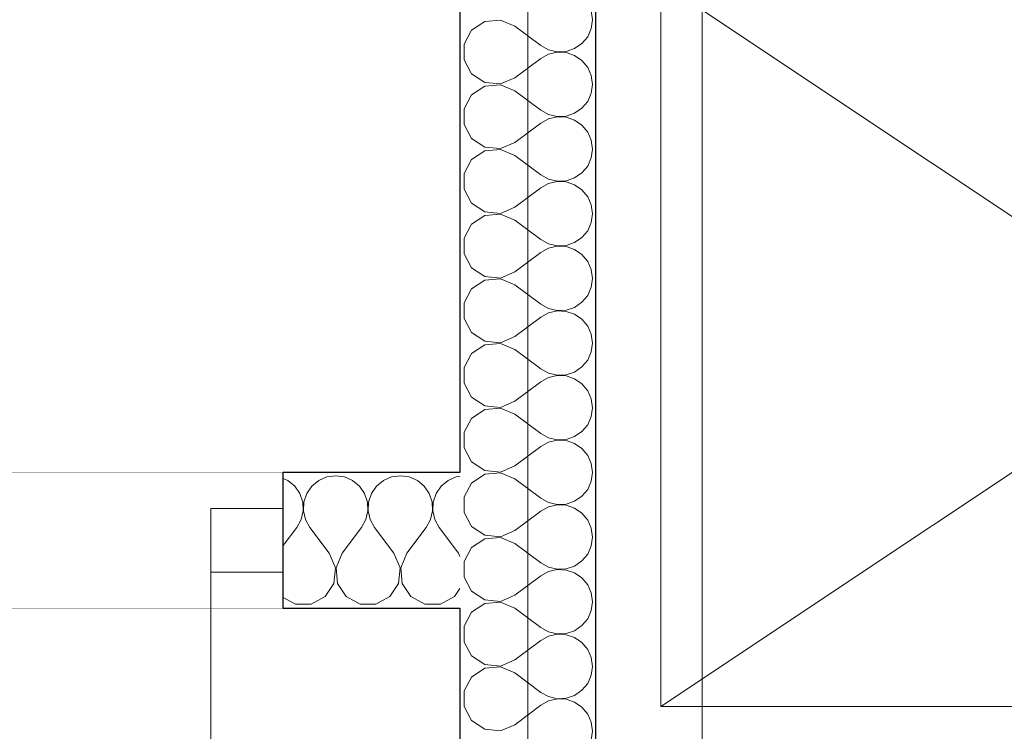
# Model space of a CAD drawing. Header units: millimetres. Extents: x -12989 to 357906, y -50379 to 30884.
# Tile 32 of 256: x 5080 to 6167, y 1714 to 2500. Entities that reach past the tile are written whole.
import ezdxf
from ezdxf.enums import TextEntityAlignment as Align

# ---------------------------------------------------------------- set-up
doc = ezdxf.new("R2010")
doc.units = ezdxf.units.MM
doc.header["$MEASUREMENT"] = 0
doc.linetypes.add('Wipeout_Contour', pattern=[1000, 0, -1000])
for name, color, linetype, lineweight in [('04-ŚCIANY DZIAŁOWE_Nr_pióra__20', 1, 'Continuous', 13), ('Nowe_04-ŚCIANY DZIAŁOWE_Nr_pióra__27', 7, 'Continuous', 25), ('Nowe_A_WYM_ZEWNETRZNE_Nr_pióra__1', 7, 'Continuous', 13), ('Nowe_A_WYM_ZEWNETRZNE_Nr_pióra__45', 7, 'Continuous', 15), ('Nowe_A_WYM_ZEWNETRZNE_Nr_pióra__85', 7, 'Continuous', 13), ('Nowe_Drzwi Archicad_Nr_pióra__23', 7, 'Continuous', 15), ('Nowe_Drzwi Archicad_Nr_pióra__27', 7, 'Continuous', 25), ('Nowe_Drzwi Archicad_Nr_pióra__3', 7, 'Continuous', 13), ('Nowe_REGAŁY_Nr_pióra__18', 9, 'Continuous', 13), ('Nowe_Warstwa IFC.Import IFC_Nr_pióra__1', 7, 'Continuous', 13), ('Nowe_Warstwa IFC.Import IFC_Nr_pióra__4', 7, 'Continuous', 13)]:
    doc.layers.add(name, color=color, linetype=linetype, lineweight=lineweight)
for name, color, linetype in [('Nowe_04-ŚCIANY DZIAŁOWE', 7, 'Continuous'), ('Nowe_A_OZN_STREFY', 7, 'Continuous'), ('Nowe_A_WYM_ZEWNETRZNE', 7, 'Continuous'), ('Nowe_Drzwi Archicad', 7, 'Continuous'), ('Nowe_Warstwa IFC.Import IFC', 7, 'Continuous')]:
    doc.layers.add(name, color=color, linetype=linetype)
doc.layers.add('Nowe_04-ŚCIANY DZIAŁOWE_Nr_pióra__174', color=7, linetype='Continuous', lineweight=5, true_color=0x6a6a6a)
doc.styles.add('STYL_AUTOMATYCZNY_2', font='arial.ttf')
doc.styles.add('STYL_AUTOMATYCZNY_3', font='arial.ttf')
doc.linetypes.add('Izolacja przeciwwodna I 01 I WSC', pattern='A,0,[1,PAB.6.3 RZUT PARTERU1.Shx,S=0.396825,R=0,X=0,Y=0],-100,0', length=100)
doc.dimstyles.new('STYL_AUTOMATYCZNY__1', dxfattribs={"dimtxt": 139.999998, "dimasz": 71.25, "dimexe": 0.18, "dimexo": 0.0625, "dimgap": 0, "dimtad": 1, "dimtih": 1, "dimtoh": 1, "dimdec": 0, "dimlfac": 0.1, "dimzin": 0, "dimdsep": 46, "dimtxsty": 'STYL_AUTOMATYCZNY_3', "dimblk": 'ARROWHEAD_6', "dimblk1": 'ARROWHEAD_6', "dimblk2": 'ARROWHEAD_6', "dimcen": 0.09, "dimse1": 1, "dimse2": 1, "dimclrd": 7, "dimclre": 7, "dimclrt": 7, "dimadec": 0, "dimazin": 0, "dimtfac": 1, "dimtdec": 4, "dimtmove": 0, "dimatfit": 3, "dimfxl": 0, "dimtolj": 1, "dimtzin": 0, "dimarcsym": 0})
doc.dimstyles.new('STYL_AUTOMATYCZNY__2', dxfattribs={"dimtxt": 139.999998, "dimasz": 71.25, "dimexe": 0.18, "dimexo": 0.0625, "dimgap": 0, "dimtad": 1, "dimdec": 0, "dimlfac": 0.1, "dimzin": 0, "dimdsep": 46, "dimtxsty": 'STYL_AUTOMATYCZNY_3', "dimblk": 'ARROWHEAD_6', "dimblk1": 'ARROWHEAD_6', "dimblk2": 'ARROWHEAD_6', "dimcen": 0.09, "dimse1": 1, "dimse2": 1, "dimclrd": 7, "dimclre": 7, "dimclrt": 7, "dimadec": 0, "dimazin": 0, "dimtfac": 1, "dimtdec": 4, "dimtmove": 0, "dimatfit": 3, "dimfxl": 0, "dimtolj": 1, "dimtzin": 0, "dimarcsym": 0})

# ---------------------------------------------------------------- blocks, each defined once
blk = doc.blocks.new('*X58')
at = {"layer": 'Nowe_04-ŚCIANY DZIAŁOWE_Nr_pióra__174', "color": 251, "linetype": 'Continuous', "lineweight": 5, "true_color": 0x6a6a6a}
for p, q in [((5712.2, 2500), (5710.8, 2509.8)), ((5593.1, 2497.9), (5578.6, 2488.3)), ((5610.4, 2499.6), (5593.1, 2497.9)), ((5626.5, 2492.9), (5610.4, 2499.6)), ((5626.5, 2492.9), (5655, 2471.4)), ((5706.8, 2481.2), (5710.8, 2490.2)), ((5710.8, 2490.2), (5712.2, 2500)), ((5578.6, 2488.3), (5570.4, 2473)), ((5700.5, 2473.6), (5706.8, 2481.2)), ((5570.4, 2473), (5570.4, 2455.6)), ((5655, 2471.4), (5663.6, 2466.7)), ((5683.1, 2464.9), (5692.4, 2468.1)), ((5692.4, 2468.1), (5700.5, 2473.6)), ((5626.5, 2435.7), (5655, 2457.1)), ((5663.6, 2461.9), (5655, 2457.1)), ((5663.6, 2466.7), (5673.2, 2464.4)), ((5673.2, 2464.1), (5663.6, 2461.9)), ((5673.2, 2464.4), (5683.1, 2464.9)), ((5683.1, 2463.7), (5673.2, 2464.1)), ((5692.4, 2460.5), (5683.1, 2463.7)), ((5700.5, 2454.9), (5692.4, 2460.5)), ((5570.4, 2455.6), (5578.6, 2440.3)), ((5706.8, 2447.3), (5700.5, 2454.9)), ((5710.8, 2438.3), (5706.8, 2447.3)), ((5578.6, 2440.3), (5593.1, 2430.6)), ((5610.4, 2429), (5626.5, 2435.7)), ((5712.2, 2428.6), (5710.8, 2438.3)), ((5593.1, 2426.5), (5578.6, 2416.9)), ((5593.1, 2430.6), (5610.4, 2429)), ((5610.4, 2428.2), (5593.1, 2426.5)), ((5626.5, 2421.4), (5610.4, 2428.2)), ((5710.8, 2418.8), (5712.2, 2428.6)), ((5578.6, 2416.9), (5570.4, 2401.6)), ((5626.5, 2421.4), (5655, 2400)), ((5706.8, 2409.8), (5710.8, 2418.8)), ((5700.5, 2402.2), (5706.8, 2409.8)), ((5570.4, 2401.6), (5570.4, 2384.2)), ((5655, 2400), (5663.6, 2395.2)), ((5663.6, 2395.2), (5673.2, 2393)), ((5673.2, 2392.7), (5663.6, 2390.5)), ((5673.2, 2393), (5683.1, 2393.5)), ((5683.1, 2392.2), (5673.2, 2392.7)), ((5683.1, 2393.5), (5692.4, 2396.6)), ((5692.4, 2389.1), (5683.1, 2392.2)), ((5692.4, 2396.6), (5700.5, 2402.2)), ((5570.4, 2384.2), (5578.6, 2368.8)), ((5626.5, 2364.3), (5655, 2385.7)), ((5663.6, 2390.5), (5655, 2385.7)), ((5700.5, 2383.5), (5692.4, 2389.1)), ((5706.8, 2375.9), (5700.5, 2383.5)), ((5710.8, 2366.9), (5706.8, 2375.9)), ((5578.6, 2368.8), (5593.1, 2359.2)), ((5610.4, 2357.6), (5626.5, 2364.3)), ((5712.2, 2357.1), (5710.8, 2366.9)), ((5593.1, 2355.1), (5578.6, 2345.5)), ((5593.1, 2359.2), (5610.4, 2357.6)), ((5610.4, 2356.7), (5593.1, 2355.1)), ((5626.5, 2350), (5610.4, 2356.7)), ((5626.5, 2350), (5655, 2328.6)), ((5710.8, 2347.4), (5712.2, 2357.1)), ((5578.6, 2345.5), (5570.4, 2330.1)), ((5700.5, 2330.8), (5706.8, 2338.4)), ((5706.8, 2338.4), (5710.8, 2347.4)), ((5570.4, 2330.1), (5570.4, 2312.7)), ((5655, 2328.6), (5663.6, 2323.8)), ((5692.4, 2325.2), (5700.5, 2330.8)), ((5663.6, 2319.1), (5655, 2314.3)), ((5663.6, 2323.8), (5673.2, 2321.6)), ((5673.2, 2321.3), (5663.6, 2319.1)), ((5673.2, 2321.6), (5683.1, 2322.1)), ((5683.1, 2320.8), (5673.2, 2321.3)), ((5683.1, 2322.1), (5692.4, 2325.2)), ((5692.4, 2317.7), (5683.1, 2320.8)), ((5700.5, 2312.1), (5692.4, 2317.7)), ((5570.4, 2312.7), (5578.6, 2297.4)), ((5626.5, 2292.9), (5655, 2314.3)), ((5706.8, 2304.5), (5700.5, 2312.1)), ((5578.6, 2297.4), (5593.1, 2287.8)), ((5710.8, 2295.5), (5706.8, 2304.5)), ((5712.2, 2285.7), (5710.8, 2295.5)), ((5593.1, 2283.7), (5578.6, 2274)), ((5593.1, 2287.8), (5610.4, 2286.1)), ((5610.4, 2285.3), (5593.1, 2283.7)), ((5610.4, 2286.1), (5626.5, 2292.9)), ((5626.5, 2278.6), (5610.4, 2285.3)), ((5710.8, 2276), (5712.2, 2285.7)), ((5578.6, 2274), (5570.4, 2258.7)), ((5626.5, 2278.6), (5655, 2257.1)), ((5706.8, 2266.9), (5710.8, 2276)), ((5700.5, 2259.4), (5706.8, 2266.9)), ((5570.4, 2258.7), (5570.4, 2241.3)), ((5655, 2257.1), (5663.6, 2252.4)), ((5663.6, 2252.4), (5673.2, 2250.1)), ((5673.2, 2250.1), (5683.1, 2250.6)), ((5683.1, 2250.6), (5692.4, 2253.8)), ((5692.4, 2253.8), (5700.5, 2259.4)), ((5570.4, 2241.3), (5578.6, 2226)), ((5626.5, 2221.4), (5655, 2242.9)), ((5663.6, 2247.6), (5655, 2242.9)), ((5673.2, 2249.9), (5663.6, 2247.6)), ((5683.1, 2249.4), (5673.2, 2249.9)), ((5692.4, 2246.2), (5683.1, 2249.4)), ((5700.5, 2240.6), (5692.4, 2246.2)), ((5706.8, 2233.1), (5700.5, 2240.6)), ((5710.8, 2224), (5706.8, 2233.1)), ((5578.6, 2226), (5593.1, 2216.3)), ((5610.4, 2214.7), (5626.5, 2221.4)), ((5712.2, 2214.3), (5710.8, 2224)), ((5593.1, 2212.2), (5578.6, 2202.6)), ((5593.1, 2216.3), (5610.4, 2214.7)), ((5610.4, 2213.9), (5593.1, 2212.2)), ((5626.5, 2207.1), (5610.4, 2213.9)), ((5626.5, 2207.1), (5655, 2185.7)), ((5710.8, 2204.5), (5712.2, 2214.3)), ((5578.6, 2202.6), (5570.4, 2187.3)), ((5706.8, 2195.5), (5710.8, 2204.5)), ((5570.4, 2187.3), (5570.4, 2169.9)), ((5655, 2185.7), (5663.6, 2180.9)), ((5692.4, 2182.3), (5700.5, 2187.9)), ((5700.5, 2187.9), (5706.8, 2195.5)), ((5663.6, 2176.2), (5655, 2171.4)), ((5663.6, 2180.9), (5673.2, 2178.7)), ((5673.2, 2178.4), (5663.6, 2176.2)), ((5673.2, 2178.7), (5683.1, 2179.2)), ((5683.1, 2177.9), (5673.2, 2178.4)), ((5683.1, 2179.2), (5692.4, 2182.3)), ((5692.4, 2174.8), (5683.1, 2177.9)), ((5700.5, 2169.2), (5692.4, 2174.8)), ((5570.4, 2169.9), (5578.6, 2154.5)), ((5626.5, 2150), (5655, 2171.4)), ((5706.8, 2161.6), (5700.5, 2169.2)), ((5578.6, 2154.5), (5593.1, 2144.9)), ((5710.8, 2152.6), (5706.8, 2161.6)), ((5593.1, 2144.9), (5610.4, 2143.3)), ((5610.4, 2142.4), (5593.1, 2140.8)), ((5610.4, 2143.3), (5626.5, 2150)), ((5626.5, 2135.7), (5610.4, 2142.4)), ((5712.2, 2142.9), (5710.8, 2152.6)), ((5710.8, 2133.1), (5712.2, 2142.9)), ((5578.6, 2131.2), (5570.4, 2115.8)), ((5593.1, 2140.8), (5578.6, 2131.2)), ((5626.5, 2135.7), (5655, 2114.3)), ((5706.8, 2124.1), (5710.8, 2133.1)), ((5700.5, 2116.5), (5706.8, 2124.1)), ((5570.4, 2115.8), (5570.4, 2098.4)), ((5655, 2114.3), (5663.6, 2109.5)), ((5663.6, 2109.5), (5673.2, 2107.3)), ((5683.1, 2107.8), (5692.4, 2110.9)), ((5692.4, 2110.9), (5700.5, 2116.5)), ((5570.4, 2098.4), (5578.6, 2083.1)), ((5626.5, 2078.6), (5655, 2100)), ((5663.6, 2104.8), (5655, 2100)), ((5673.2, 2107), (5663.6, 2104.8)), ((5673.2, 2107.3), (5683.1, 2107.8)), ((5683.1, 2106.5), (5673.2, 2107)), ((5692.4, 2103.4), (5683.1, 2106.5)), ((5700.5, 2097.8), (5692.4, 2103.4)), ((5706.8, 2090.2), (5700.5, 2097.8)), ((5710.8, 2081.2), (5706.8, 2090.2)), ((5578.6, 2083.1), (5593.1, 2073.5)), ((5610.4, 2071.8), (5626.5, 2078.6)), ((5712.2, 2071.4), (5710.8, 2081.2)), ((5593.1, 2069.4), (5578.6, 2059.7)), ((5593.1, 2073.5), (5610.4, 2071.8)), ((5610.4, 2071), (5593.1, 2069.4)), ((5626.5, 2064.3), (5610.4, 2071)), ((5710.8, 2061.7), (5712.2, 2071.4)), ((5578.6, 2059.7), (5570.4, 2044.4)), ((5626.5, 2064.3), (5655, 2042.9)), ((5706.8, 2052.7), (5710.8, 2061.7)), ((5570.4, 2044.4), (5570.4, 2027)), ((5692.4, 2039.5), (5700.5, 2045.1)), ((5700.5, 2045.1), (5706.8, 2052.7)), ((5655, 2042.9), (5663.6, 2038.1)), ((5663.6, 2033.3), (5655, 2028.6)), ((5663.6, 2038.1), (5673.2, 2035.9)), ((5673.2, 2035.6), (5663.6, 2033.3)), ((5673.2, 2035.9), (5683.1, 2036.3)), ((5683.1, 2035.1), (5673.2, 2035.6)), ((5683.1, 2036.3), (5692.4, 2039.5)), ((5692.4, 2031.9), (5683.1, 2035.1)), ((5570.4, 2027), (5578.6, 2011.7)), ((5626.5, 2007.1), (5655, 2028.6)), ((5700.5, 2026.4), (5692.4, 2031.9)), ((5706.8, 2018.8), (5700.5, 2026.4)), ((5578.6, 2011.7), (5593.1, 2002.1)), ((5710.8, 2009.8), (5706.8, 2018.8)), ((5593.1, 2002.1), (5610.4, 2000.4)), ((5610.4, 2000.4), (5626.5, 2007.1)), ((5712.2, 2000), (5710.8, 2009.8)), ((5593.1, 1997.9), (5578.6, 1988.3)), ((5610.4, 1999.6), (5593.1, 1997.9)), ((5626.5, 1992.9), (5610.4, 1999.6)), ((5626.5, 1992.9), (5655, 1971.4)), ((5706.8, 1981.2), (5710.8, 1990.2)), ((5710.8, 1990.2), (5712.2, 2000)), ((5578.6, 1988.3), (5570.4, 1973)), ((5700.5, 1973.6), (5706.8, 1981.2)), ((5570.4, 1973), (5570.4, 1955.6)), ((5655, 1971.4), (5663.6, 1966.7)), ((5683.1, 1964.9), (5692.4, 1968.1)), ((5692.4, 1968.1), (5700.5, 1973.6)), ((5626.5, 1935.7), (5655, 1957.1)), ((5663.6, 1961.9), (5655, 1957.1)), ((5663.6, 1966.7), (5673.2, 1964.4)), ((5673.2, 1964.1), (5663.6, 1961.9)), ((5673.2, 1964.4), (5683.1, 1964.9)), ((5683.1, 1963.7), (5673.2, 1964.1)), ((5692.4, 1960.5), (5683.1, 1963.7)), ((5700.5, 1954.9), (5692.4, 1960.5)), ((5570.4, 1955.6), (5578.6, 1940.3)), ((5706.8, 1947.3), (5700.5, 1954.9)), ((5710.8, 1938.3), (5706.8, 1947.3)), ((5578.6, 1940.3), (5593.1, 1930.6)), ((5610.4, 1929), (5626.5, 1935.7)), ((5712.2, 1928.6), (5710.8, 1938.3)), ((5593.1, 1926.5), (5578.6, 1916.9)), ((5593.1, 1930.6), (5610.4, 1929)), ((5610.4, 1928.2), (5593.1, 1926.5)), ((5626.5, 1921.4), (5610.4, 1928.2)), ((5710.8, 1918.8), (5712.2, 1928.6)), ((5578.6, 1916.9), (5570.4, 1901.6)), ((5626.5, 1921.4), (5655, 1900)), ((5706.8, 1909.8), (5710.8, 1918.8)), ((5700.5, 1902.2), (5706.8, 1909.8)), ((5570.4, 1901.6), (5570.4, 1884.2)), ((5655, 1900), (5663.6, 1895.2)), ((5663.6, 1895.2), (5673.2, 1893)), ((5673.2, 1892.7), (5663.6, 1890.5)), ((5673.2, 1893), (5683.1, 1893.5)), ((5683.1, 1892.2), (5673.2, 1892.7)), ((5683.1, 1893.5), (5692.4, 1896.6)), ((5692.4, 1889.1), (5683.1, 1892.2)), ((5692.4, 1896.6), (5700.5, 1902.2)), ((5570.4, 1884.2), (5578.6, 1868.8)), ((5626.5, 1864.3), (5655, 1885.7)), ((5663.6, 1890.5), (5655, 1885.7)), ((5700.5, 1883.5), (5692.4, 1889.1)), ((5706.8, 1875.9), (5700.5, 1883.5)), ((5710.8, 1866.9), (5706.8, 1875.9)), ((5578.6, 1868.8), (5593.1, 1859.2)), ((5593.1, 1859.2), (5610.4, 1857.6)), ((5610.4, 1857.6), (5626.5, 1864.3)), ((5712.2, 1857.1), (5710.8, 1866.9)), ((5593.1, 1855.1), (5578.6, 1845.5)), ((5610.4, 1856.7), (5593.1, 1855.1)), ((5626.5, 1850), (5610.4, 1856.7)), ((5626.5, 1850), (5655, 1828.6)), ((5710.8, 1847.4), (5712.2, 1857.1)), ((5578.6, 1845.5), (5570.4, 1830.1)), ((5700.5, 1830.8), (5706.8, 1838.4)), ((5706.8, 1838.4), (5710.8, 1847.4)), ((5570.4, 1830.1), (5570.4, 1812.7)), ((5655, 1828.6), (5663.6, 1823.8)), ((5692.4, 1825.2), (5700.5, 1830.8)), ((5663.6, 1819.1), (5655, 1814.3)), ((5663.6, 1823.8), (5673.2, 1821.6)), ((5673.2, 1821.3), (5663.6, 1819.1)), ((5673.2, 1821.6), (5683.1, 1822.1)), ((5683.1, 1820.8), (5673.2, 1821.3)), ((5683.1, 1822.1), (5692.4, 1825.2)), ((5692.4, 1817.7), (5683.1, 1820.8)), ((5700.5, 1812.1), (5692.4, 1817.7)), ((5570.4, 1812.7), (5578.6, 1797.4)), ((5626.5, 1792.9), (5655, 1814.3)), ((5706.8, 1804.5), (5700.5, 1812.1)), ((5578.6, 1797.4), (5593.1, 1787.8)), ((5710.8, 1795.5), (5706.8, 1804.5)), ((5712.2, 1785.7), (5710.8, 1795.5)), ((5593.1, 1783.7), (5578.6, 1774)), ((5593.1, 1787.8), (5610.4, 1786.1)), ((5610.4, 1785.3), (5593.1, 1783.7)), ((5610.4, 1786.1), (5626.5, 1792.9)), ((5626.5, 1778.6), (5610.4, 1785.3)), ((5710.8, 1776), (5712.2, 1785.7)), ((5578.6, 1774), (5570.4, 1758.7)), ((5626.5, 1778.6), (5655, 1757.1)), ((5706.8, 1766.9), (5710.8, 1776)), ((5700.5, 1759.4), (5706.8, 1766.9)), ((5570.4, 1758.7), (5570.4, 1741.3)), ((5655, 1757.1), (5663.6, 1752.4)), ((5663.6, 1752.4), (5673.2, 1750.1)), ((5673.2, 1750.1), (5683.1, 1750.6)), ((5683.1, 1750.6), (5692.4, 1753.8)), ((5692.4, 1753.8), (5700.5, 1759.4)), ((5570.4, 1741.3), (5578.6, 1726)), ((5626.5, 1721.4), (5655, 1742.9)), ((5663.6, 1747.6), (5655, 1742.9)), ((5673.2, 1749.9), (5663.6, 1747.6)), ((5683.1, 1749.4), (5673.2, 1749.9)), ((5692.4, 1746.2), (5683.1, 1749.4)), ((5700.5, 1740.6), (5692.4, 1746.2)), ((5706.8, 1733.1), (5700.5, 1740.6)), ((5710.8, 1724), (5706.8, 1733.1)), ((5578.6, 1726), (5593.1, 1716.3)), ((5610.4, 1714.7), (5626.5, 1721.4)), ((5712.2, 1714.3), (5710.8, 1724)), ((5593.1, 1716.3), (5610.4, 1714.7)), ((5710.8, 1704.5), (5712.2, 1714.3))]:
    blk.add_line(p, q, dxfattribs=at)
blk = doc.blocks.new('Ściana_5_1', base_point=(5640.7, 14850))
at = {"color": 254, "linetype": 'Wipeout_Contour', "lineweight": 0, "ltscale": 25881.224624}
blk.add_wipeout([(5565.7, 150), (5715.7, 150), (5715.7, 4630.4), (5565.7, 4630.4)], dxfattribs=at).dxf.layer = 'Nowe_04-ŚCIANY DZIAŁOWE'
at = {"layer": 'Nowe_04-ŚCIANY DZIAŁOWE_Nr_pióra__27', "color": 7, "linetype": 'Continuous', "lineweight": 25, "flags": 128}
for points in [[(5565.7, 4630.4), (5565.7, 2000)], [(5715.7, 150), (5715.7, 4630.4)], [(5565.7, 1850), (5565.7, 150)]]:
    blk.add_lwpolyline(points, dxfattribs=at)
at = {"layer": 'Nowe_04-ŚCIANY DZIAŁOWE', "color": 7, "lineweight": 25}
blk.add_blockref('*X58', (0, 0), dxfattribs=at)
blk = doc.blocks.new('*X79')
at = {"layer": 'Nowe_04-ŚCIANY DZIAŁOWE_Nr_pióra__174', "color": 251, "linetype": 'Continuous', "lineweight": 5, "true_color": 0x6a6a6a}
for p, q in [((5375.9, 1991.1), (5370.7, 1993.4)), ((5383.5, 1984.8), (5375.9, 1991.1)), ((5409.8, 1991.1), (5402.2, 1984.8)), ((5418.8, 1995.1), (5409.8, 1991.1)), ((5428.6, 1996.4), (5418.8, 1995.1)), ((5438.3, 1995.1), (5428.6, 1996.4)), ((5447.3, 1991.1), (5438.3, 1995.1)), ((5454.9, 1984.8), (5447.3, 1991.1)), ((5481.2, 1991.1), (5473.6, 1984.8)), ((5490.2, 1995.1), (5481.2, 1991.1)), ((5500, 1996.4), (5490.2, 1995.1)), ((5509.8, 1995.1), (5500, 1996.4)), ((5518.8, 1991.1), (5509.8, 1995.1)), ((5526.4, 1984.8), (5518.8, 1991.1)), ((5552.7, 1991.1), (5545.1, 1984.8)), ((5561.7, 1995.1), (5552.7, 1991.1)), ((5565.7, 1995.6), (5561.7, 1995.1)), ((5389.1, 1976.7), (5383.5, 1984.8)), ((5402.2, 1984.8), (5396.6, 1976.7)), ((5460.5, 1976.7), (5454.9, 1984.8)), ((5473.6, 1984.8), (5468.1, 1976.7)), ((5531.9, 1976.7), (5526.4, 1984.8)), ((5545.1, 1984.8), (5539.5, 1976.7)), ((5392.2, 1967.3), (5389.1, 1976.7)), ((5396.6, 1976.7), (5393.5, 1967.3)), ((5463.7, 1967.3), (5460.5, 1976.7)), ((5468.1, 1976.7), (5464.9, 1967.3)), ((5535.1, 1967.3), (5531.9, 1976.7)), ((5539.5, 1976.7), (5536.3, 1967.3)), ((5390.5, 1947.9), (5392.7, 1957.5)), ((5392.7, 1957.5), (5392.2, 1967.3)), ((5393.5, 1967.3), (5393, 1957.5)), ((5393, 1957.5), (5395.2, 1947.9)), ((5461.9, 1947.9), (5464.1, 1957.5)), ((5464.1, 1957.5), (5463.7, 1967.3)), ((5464.9, 1967.3), (5464.4, 1957.5)), ((5464.4, 1957.5), (5466.7, 1947.9)), ((5533.3, 1947.9), (5535.6, 1957.5)), ((5535.6, 1957.5), (5535.1, 1967.3)), ((5536.3, 1967.3), (5535.9, 1957.5)), ((5535.9, 1957.5), (5538.1, 1947.9)), ((5385.7, 1939.3), (5390.5, 1947.9)), ((5395.2, 1947.9), (5400, 1939.3)), ((5457.1, 1939.3), (5461.9, 1947.9)), ((5466.7, 1947.9), (5471.4, 1939.3)), ((5528.6, 1939.3), (5533.3, 1947.9)), ((5538.1, 1947.9), (5542.9, 1939.3)), ((5370.7, 1919.3), (5385.7, 1939.3)), ((5421.4, 1910.7), (5400, 1939.3)), ((5435.7, 1910.7), (5457.1, 1939.3)), ((5492.9, 1910.7), (5471.4, 1939.3)), ((5507.1, 1910.7), (5528.6, 1939.3)), ((5564.3, 1910.7), (5542.9, 1939.3)), ((5428.2, 1894.7), (5421.4, 1910.7)), ((5435.7, 1910.7), (5429, 1894.7)), ((5499.6, 1894.7), (5492.9, 1910.7)), ((5507.1, 1910.7), (5500.4, 1894.7)), ((5565.7, 1907.3), (5564.3, 1910.7)), ((5426.5, 1877.4), (5428.2, 1894.7)), ((5429, 1894.7), (5430.6, 1877.4)), ((5497.9, 1877.4), (5499.6, 1894.7)), ((5500.4, 1894.7), (5502.1, 1877.4)), ((5416.9, 1862.9), (5426.5, 1877.4)), ((5430.6, 1877.4), (5440.3, 1862.9)), ((5488.3, 1862.9), (5497.9, 1877.4)), ((5502.1, 1877.4), (5511.7, 1862.9)), ((5559.7, 1862.9), (5565.7, 1871.9)), ((5370.7, 1861.8), (5384.2, 1854.6)), ((5401.6, 1854.6), (5416.9, 1862.9)), ((5440.3, 1862.9), (5455.6, 1854.6)), ((5473, 1854.6), (5488.3, 1862.9)), ((5511.7, 1862.9), (5527, 1854.6)), ((5544.4, 1854.6), (5559.7, 1862.9)), ((5384.2, 1854.6), (5401.6, 1854.6)), ((5455.6, 1854.6), (5473, 1854.6)), ((5527, 1854.6), (5544.4, 1854.6))]:
    blk.add_line(p, q, dxfattribs=at)
blk = doc.blocks.new('WSC Drzwi podwójne 26[15]_1')
at = {"layer": 'Nowe_Drzwi Archicad_Nr_pióra__3', "color": 7, "linetype": 'Continuous', "lineweight": 13}
blk.add_arc((5290.7, 1890), 900, 180, 270, dxfattribs=at)
at = {"color": 254, "linetype": 'Wipeout_Contour', "lineweight": 0, "ltscale": 22671.091047}
blk.add_wipeout([(5370.7, 1890), (5370.7, 1960), (5290.7, 1960), (5290.7, 1890)], dxfattribs=at).dxf.layer = 'Nowe_Drzwi Archicad'
at = {"layer": 'Nowe_Drzwi Archicad_Nr_pióra__23', "color": 7, "linetype": 'Continuous', "lineweight": 15}
for p, q in [((5290.7, 1890), (5290.7, 1960)), ((5290.7, 1960), (5370.7, 1960)), ((5370.7, 1960), (5370.7, 1890)), ((5370.7, 1890), (5290.7, 1890))]:
    blk.add_line(p, q, dxfattribs=at)
at = {"layer": 'Nowe_Drzwi Archicad_Nr_pióra__27', "color": 7, "linetype": 'Continuous', "lineweight": 25}
for p, q in [((5370.7, 1960), (5370.7, 2000)), ((5370.7, 1890), (5370.7, 1960)), ((5370.7, 1890), (5370.7, 1960)), ((5370.7, 1850), (5370.7, 1890))]:
    blk.add_line(p, q, dxfattribs=at)
at = {"layer": 'Nowe_Drzwi Archicad_Nr_pióra__3', "color": 7, "linetype": 'Continuous', "lineweight": 13}
blk.add_line((5290.7, 1890), (5290.7, 990), dxfattribs=at)
blk = doc.blocks.new('Ściana_8_1', base_point=(3815.7, 1850))
at = {"color": 254, "linetype": 'Wipeout_Contour', "lineweight": 0, "ltscale": 23190.778503}
blk.add_wipeout([(5370.7, 1850), (5565.7, 1850), (5565.7, 2000), (5370.7, 2000)], dxfattribs=at).dxf.layer = 'Nowe_04-ŚCIANY DZIAŁOWE'
at = {"layer": 'Nowe_04-ŚCIANY DZIAŁOWE', "color": 7, "lineweight": 25}
blk.add_blockref('*X79', (0, 0), dxfattribs=at)
at = {"color": 254, "linetype": 'Wipeout_Contour', "lineweight": 0, "ltscale": 20309.960016}
blk.add_wipeout([(5370.7, 1850), (5370.7, 2000), (4010.7, 2000), (4010.7, 1850)], dxfattribs=at).dxf.layer = 'Nowe_04-ŚCIANY DZIAŁOWE'
at = {"layer": 'Nowe_04-ŚCIANY DZIAŁOWE_Nr_pióra__27', "color": 7, "linetype": 'Continuous', "lineweight": 25}
for p, q in [((5370.7, 1960), (5370.7, 2000)), ((5370.7, 1890), (5370.7, 1960)), ((5370.7, 1850), (5370.7, 1890))]:
    blk.add_line(p, q, dxfattribs=at)
at = {"layer": 'Nowe_04-ŚCIANY DZIAŁOWE_Nr_pióra__27', "color": 7, "linetype": 'Continuous', "lineweight": 25, "flags": 128}
for points in [[(5565.7, 2000), (5370.7, 2000)], [(5370.7, 1850), (5565.7, 1850)]]:
    blk.add_lwpolyline(points, dxfattribs=at)
at = {"layer": 'Nowe_Drzwi Archicad', "color": 7, "linetype": 'Continuous', "lineweight": 13}
blk.add_blockref('WSC Drzwi podwójne 26[15]_1', (0, 0), dxfattribs=at)
blk = doc.blocks.new('Standardowy znacznik osi[99]_1', base_point=(5833.3, 17223.7))
at = {"layer": 'Nowe_Warstwa IFC.Import IFC_Nr_pióra__4', "color": 7, "linetype": 'Continuous', "lineweight": 13}
blk.add_line((5833.3, 17223.7), (5833.3, -2567.4), dxfattribs=at)
at = {"layer": 'Nowe_Warstwa IFC.Import IFC_Nr_pióra__1', "color": 7, "lineweight": 13, "style": 'STYL_AUTOMATYCZNY_2'}
for tag, p in [('AC_MarkerText_1_0', (5833.3, 17561.2)), ('AC_MarkerText_1_1', (5833.3, -2729.9))]:
    blk.add_attdef(tag, text='', height=175, rotation=360, dxfattribs=at).set_placement(p, align=Align.TOP_CENTER)
blk = doc.blocks.new('*D267')
at = {"layer": 'Nowe_A_WYM_ZEWNETRZNE_Nr_pióra__45', "color": 7, "linetype": 'Continuous', "lineweight": 15}
for p, q in [((-1341, 187.5), (-1266, 112.5)), ((-1341, 37.5), (-1266, -37.5))]:
    blk.add_line(p, q, dxfattribs=at)
at = {"layer": 'Nowe_A_WYM_ZEWNETRZNE_Nr_pióra__85', "color": 7, "linetype": 'Continuous', "lineweight": 13}
for p, q in [((-1303.5, 150), (-1303.5, 6849.8)), ((-1233.2, 150), (-1373.8, 150)), ((-1303.5, 0), (-1303.5, 150)), ((-1233.2, 0), (-1373.8, 0)), ((-1303.5, -56.2), (-1303.5, 0))]:
    blk.add_line(p, q, dxfattribs=at)
at = {"layer": 'Nowe_A_WYM_ZEWNETRZNE_Nr_pióra__1', "color": 7, "lineweight": 13, "insert": (-1331.5, -251.1), "char_height": 140, "attachment_point": 7, "rotation": 90, "style": 'STYL_AUTOMATYCZNY_3'}
blk.add_mtext('\\A1;{\\pql;\\fArial|b0|i0|c238|p0;\\W1.000000;15}', dxfattribs=at)
blk = doc.blocks.new('ARROWHEAD_6')
at = {"color": 0, "linetype": 'Continuous', "lineweight": 0}
for p, q in [((-0.5, -0.5), (0.5, 0.5)), ((0, 0), (-1, 0))]:
    blk.add_line(p, q, dxfattribs=at)
blk = doc.blocks.new('*D268')
at = {"layer": 'Nowe_A_WYM_ZEWNETRZNE_Nr_pióra__45', "color": 7, "linetype": 'Continuous', "lineweight": 15}
blk.add_line((-1341, 187.5), (-1266, 112.5), dxfattribs=at)
at = {"layer": 'Nowe_A_WYM_ZEWNETRZNE_Nr_pióra__85', "color": 7, "linetype": 'Continuous', "lineweight": 13}
blk.add_line((-1303.5, 150), (-1303.5, 6849.8), dxfattribs=at)
blk = doc.blocks.new('*D269')
at = {"layer": 'Nowe_A_WYM_ZEWNETRZNE_Nr_pióra__45', "color": 7, "linetype": 'Continuous', "lineweight": 15}
for p, q in [((-1341, 6887.3), (-1266, 6812.3)), ((-1341, 187.5), (-1266, 112.5))]:
    blk.add_line(p, q, dxfattribs=at)
at = {"layer": 'Nowe_A_WYM_ZEWNETRZNE_Nr_pióra__85', "color": 7, "linetype": 'Continuous', "lineweight": 13}
for p, q in [((-1233.2, 6849.8), (-1373.8, 6849.8)), ((-1303.5, 150), (-1303.5, 6849.8))]:
    blk.add_line(p, q, dxfattribs=at)
at = {"layer": 'Nowe_A_WYM_ZEWNETRZNE_Nr_pióra__1', "color": 7, "lineweight": 13, "char_height": 140, "attachment_point": 7, "rotation": 90, "style": 'STYL_AUTOMATYCZNY_3'}
for s, insert in [('\\A1;{\\pql;\\fArial|b0|i0|c238|p0;\\W1.000000;15}', (-1331.5, 6598.8)), ('\\A1;{\\pql;\\fArial|b0|i0|c238|p0;\\W1.000000;670}', (-1331.5, 3233))]:
    blk.add_mtext(s, dxfattribs=dict(at, insert=insert))
blk = doc.blocks.new('*D323')
at = {"layer": 'Nowe_A_WYM_ZEWNETRZNE_Nr_pióra__45', "color": 7, "linetype": 'Continuous', "lineweight": 15}
for p, q in [((3853.2, -1542.1), (3778.2, -1617.1)), ((5603.2, -1542.1), (5528.2, -1617.1))]:
    blk.add_line(p, q, dxfattribs=at)
at = {"layer": 'Nowe_A_WYM_ZEWNETRZNE_Nr_pióra__85', "color": 7, "linetype": 'Continuous', "lineweight": 13}
for p, q in [((3815.7, -1649.9), (3815.7, -1509.3)), ((5565.7, -1649.9), (5565.7, -1509.3)), ((3665.7, -1579.6), (3815.7, -1579.6)), ((3815.7, -1579.6), (5565.7, -1579.6))]:
    blk.add_line(p, q, dxfattribs=at)
at = {"layer": 'Nowe_A_WYM_ZEWNETRZNE_Nr_pióra__1', "color": 7, "lineweight": 13, "char_height": 140, "attachment_point": 7, "style": 'STYL_AUTOMATYCZNY_3'}
for s, insert in [('\\A1;{\\pql;\\fArial|b0|i0|c238|p0;\\W1.000000;175}', (4423.8, -1551.6)), ('\\A1;{\\pql;\\fArial|b0|i0|c238|p0;\\W1.000000;15}', (5314.7, -1551.6))]:
    blk.add_mtext(s, dxfattribs=dict(at, insert=insert))
blk = doc.blocks.new('*D324')
at = {"layer": 'Nowe_A_WYM_ZEWNETRZNE_Nr_pióra__45', "color": 7, "linetype": 'Continuous', "lineweight": 15}
for p, q in [((5603.2, -1542.1), (5528.2, -1617.1)), ((5753.2, -1542.1), (5678.2, -1617.1))]:
    blk.add_line(p, q, dxfattribs=at)
at = {"layer": 'Nowe_A_WYM_ZEWNETRZNE_Nr_pióra__85', "color": 7, "linetype": 'Continuous', "lineweight": 13}
for p, q in [((5565.7, -1649.9), (5565.7, -1509.3)), ((5715.7, -1649.9), (5715.7, -1509.3)), ((5565.7, -1579.6), (5715.7, -1579.6))]:
    blk.add_line(p, q, dxfattribs=at)
blk = doc.blocks.new('*D325')
at = {"layer": 'Nowe_A_WYM_ZEWNETRZNE_Nr_pióra__45', "color": 7, "linetype": 'Continuous', "lineweight": 15}
for p, q in [((5753.2, -1542.1), (5678.2, -1617.1)), ((36387.5, -1542.1), (36312.5, -1617.1))]:
    blk.add_line(p, q, dxfattribs=at)
at = {"layer": 'Nowe_A_WYM_ZEWNETRZNE_Nr_pióra__85', "color": 7, "linetype": 'Continuous', "lineweight": 13}
for p, q in [((5715.7, -1649.9), (5715.7, -1509.3)), ((36350, -1649.9), (36350, -1509.3)), ((5715.7, -1579.6), (36350, -1579.6))]:
    blk.add_line(p, q, dxfattribs=at)
at = {"layer": 'Nowe_A_WYM_ZEWNETRZNE_Nr_pióra__1', "color": 7, "lineweight": 13, "char_height": 140, "attachment_point": 7, "style": 'STYL_AUTOMATYCZNY_3'}
for s, insert in [('\\A1;{\\pql;\\fArial|b0|i0|c238|p0;\\W1.000000;3\xa0063}', (20685.9, -1551.6)), ('\\A1;{\\pql;\\fArial|b0|i0|c238|p0;\\W1.000000;15}', (36098.9, -1551.6))]:
    blk.add_mtext(s, dxfattribs=dict(at, insert=insert))
blk = doc.blocks.new('*D327')
at = {"layer": 'Nowe_A_WYM_ZEWNETRZNE_Nr_pióra__45', "color": 7, "linetype": 'Continuous', "lineweight": 15}
for p, q in [((36387.5, -1542.1), (36312.5, -1617.1)), ((36462.5, -1617.1), (36537.5, -1542.1))]:
    blk.add_line(p, q, dxfattribs=at)
at = {"layer": 'Nowe_A_WYM_ZEWNETRZNE_Nr_pióra__85', "color": 7, "linetype": 'Continuous', "lineweight": 13}
for p, q in [((36350, -1649.9), (36350, -1509.3)), ((36500, -1649.9), (36500, -1509.3)), ((5715.7, -1579.6), (36350, -1579.6)), ((36350, -1579.6), (36500, -1579.6)), ((36500, -1579.6), (36556.2, -1579.6))]:
    blk.add_line(p, q, dxfattribs=at)
blk = doc.blocks.new('*D397')
at = {"layer": 'Nowe_A_WYM_ZEWNETRZNE_Nr_pióra__45', "color": 7, "linetype": 'Continuous', "lineweight": 15}
for p, q in [((1158.9, 187.5), (1233.9, 112.5)), ((1158.9, 37.5), (1233.9, -37.5))]:
    blk.add_line(p, q, dxfattribs=at)
at = {"layer": 'Nowe_A_WYM_ZEWNETRZNE_Nr_pióra__85', "color": 7, "linetype": 'Continuous', "lineweight": 13}
for p, q in [((1196.4, 150), (1196.4, 3150)), ((1266.7, 150), (1126.1, 150)), ((1196.4, 0), (1196.4, 150)), ((1266.7, 0), (1126.1, 0)), ((1196.4, -56.2), (1196.4, 0))]:
    blk.add_line(p, q, dxfattribs=at)
at = {"layer": 'Nowe_A_WYM_ZEWNETRZNE_Nr_pióra__1', "color": 7, "lineweight": 13, "insert": (1168.4, -251.1), "char_height": 140, "attachment_point": 7, "rotation": 90, "style": 'STYL_AUTOMATYCZNY_3'}
blk.add_mtext('\\A1;{\\pql;\\fArial|b0|i0|c238|p0;\\W1.000000;15}', dxfattribs=at)
blk = doc.blocks.new('*D398')
at = {"layer": 'Nowe_A_WYM_ZEWNETRZNE_Nr_pióra__45', "color": 7, "linetype": 'Continuous', "lineweight": 15}
for p, q in [((1158.9, 3187.5), (1233.9, 3112.5)), ((1158.9, 187.5), (1233.9, 112.5))]:
    blk.add_line(p, q, dxfattribs=at)
at = {"layer": 'Nowe_A_WYM_ZEWNETRZNE_Nr_pióra__85', "color": 7, "linetype": 'Continuous', "lineweight": 13}
for p, q in [((1266.7, 3150), (1126.1, 3150)), ((1196.4, 150), (1196.4, 3150))]:
    blk.add_line(p, q, dxfattribs=at)
at = {"layer": 'Nowe_A_WYM_ZEWNETRZNE_Nr_pióra__1', "color": 7, "lineweight": 13, "char_height": 140, "attachment_point": 7, "rotation": 90, "style": 'STYL_AUTOMATYCZNY_3'}
for s, insert in [('\\A1;{\\pql;\\fArial|b0|i0|c238|p0;\\W1.000000;15}', (1168.4, 2898.9)), ('\\A1;{\\pql;\\fArial|b0|i0|c238|p0;\\W1.000000;300}', (1168.4, 1383))]:
    blk.add_mtext(s, dxfattribs=dict(at, insert=insert))
blk = doc.blocks.new('*D406')
at = {"layer": 'Nowe_A_WYM_ZEWNETRZNE_Nr_pióra__45', "color": 7, "linetype": 'Continuous', "lineweight": 15}
for p, q in [((4921.7, 187.5), (4996.7, 112.5)), ((4921.7, 37.5), (4996.7, -37.5))]:
    blk.add_line(p, q, dxfattribs=at)
at = {"layer": 'Nowe_A_WYM_ZEWNETRZNE_Nr_pióra__85', "color": 7, "linetype": 'Continuous', "lineweight": 13}
for p, q in [((4959.2, 150), (4959.2, 1850)), ((5029.5, 150), (4888.9, 150)), ((4959.2, 0), (4959.2, 150)), ((5029.5, 0), (4888.9, 0)), ((4959.2, -56.2), (4959.2, 0))]:
    blk.add_line(p, q, dxfattribs=at)
at = {"layer": 'Nowe_A_WYM_ZEWNETRZNE_Nr_pióra__1', "color": 7, "lineweight": 13, "insert": (4931.2, -251.1), "char_height": 140, "attachment_point": 7, "rotation": 90, "style": 'STYL_AUTOMATYCZNY_3'}
blk.add_mtext('\\A1;{\\pql;\\fArial|b0|i0|c238|p0;\\W1.000000;15}', dxfattribs=at)
blk = doc.blocks.new('*D407')
at = {"layer": 'Nowe_A_WYM_ZEWNETRZNE_Nr_pióra__45', "color": 7, "linetype": 'Continuous', "lineweight": 15}
for p, q in [((4921.7, 1887.5), (4996.7, 1812.5)), ((4921.7, 187.5), (4996.7, 112.5))]:
    blk.add_line(p, q, dxfattribs=at)
at = {"layer": 'Nowe_A_WYM_ZEWNETRZNE_Nr_pióra__85', "color": 7, "linetype": 'Continuous', "lineweight": 13}
for p, q in [((5029.5, 1850), (4888.9, 1850)), ((4959.2, 150), (4959.2, 1850))]:
    blk.add_line(p, q, dxfattribs=at)
at = {"layer": 'Nowe_A_WYM_ZEWNETRZNE_Nr_pióra__1', "color": 7, "lineweight": 13, "char_height": 140, "attachment_point": 7, "rotation": 90, "style": 'STYL_AUTOMATYCZNY_3'}
for s, insert in [('\\A1;{\\pql;\\fArial|b0|i0|c238|p0;\\W1.000000;15}', (4931.2, 1598.9)), ('\\A1;{\\pql;\\fArial|b0|i0|c238|p0;\\W1.000000;170}', (4931.2, 733))]:
    blk.add_mtext(s, dxfattribs=dict(at, insert=insert))

msp = doc.modelspace()

# ---------------------------------------------------------------- linework, layer by layer
at = {"layer": 'Nowe_A_OZN_STREFY', "color": 7, "linetype": 'Continuous', "lineweight": 0, "true_color": 0xffffff, "flags": 128}
msp.add_lwpolyline([(15386.3, 14850), (5715.7, 14850), (5715.7, 150), (7149.8, 150), (7149.8, 330), (7249.8, 330), (7249.8, 150), (10499.8, 150)], dxfattribs=at)
for points in [[(3815.7, 6849.8), (3815.7, 2000), (5565.7, 2000), (5565.7, 6849.8)], [(3815.7, 1850), (3815.7, 150), (5565.7, 150), (5565.7, 1850)]]:
    msp.add_lwpolyline(points, close=True, dxfattribs=at)
at = {"layer": 'Nowe_REGAŁY_Nr_pióra__18', "color": 9, "linetype": 'Continuous', "lineweight": 13}
msp.add_lwpolyline([(6987.5, 1741.6), (5787.5, 1741.6), (5787.5, 2541.6), (6987.5, 2541.6), (6987.5, 1741.6), (5787.5, 2541.6), (6987.5, 2541.6), (5787.5, 1741.6)], dxfattribs=at)

# ---------------------------------------------------------------- next in the draw order: block references
at = {"layer": 'Nowe_04-ŚCIANY DZIAŁOWE', "color": 7, "lineweight": 25}
msp.add_blockref('Ściana_5_1', (5640.7, 14850), dxfattribs=at)

# ---------------------------------------------------------------- next in the draw order: linework, layer by layer
at = {"layer": '04-ŚCIANY DZIAŁOWE_Nr_pióra__20', "color": 1, "linetype": 'Izolacja przeciwwodna I 01 I WSC', "lineweight": 13}
msp.add_line((5640.7, 6905.4), (5640.7, 150), dxfattribs=at)

# ---------------------------------------------------------------- next in the draw order: block references
at = {"layer": 'Nowe_04-ŚCIANY DZIAŁOWE', "color": 7, "lineweight": 25}
msp.add_blockref('Ściana_8_1', (3815.7, 1850), dxfattribs=at)
at = {"layer": 'Nowe_Warstwa IFC.Import IFC', "color": 7, "linetype": 'Continuous', "lineweight": 13}
msp.add_blockref('Standardowy znacznik osi[99]_1', (5833.3, 17223.7), dxfattribs=at)

# ---------------------------------------------------------------- next in the draw order: dimensions: what is measured, and where the dimension line sits
at = {"layer": 'Nowe_A_WYM_ZEWNETRZNE', "color": 7, "linetype": 'Continuous', "lineweight": 13}
for base, p1, p2, picture, middle in [((36350, -1579.6), (5715.7, 7500), (36350, 150), '*D325', (20926, -1481.6)), ((36500, -1579.6), (36350, 7500), (36500, 7500), '*D327', (36205.5, -1481.6))]:
    dim = msp.add_linear_dim(base=base, p1=p1, p2=p2, dimstyle='STYL_AUTOMATYCZNY__1', dxfattribs=at)
    dim.commit()
    dim.dimension.update_dxf_attribs({"geometry": picture, "text_midpoint": middle, "dimtype": 160})

# ---------------------------------------------------------------- next in the draw order: dimensions: what is measured, and where the dimension line sits
for base, p1, p2, picture, middle in [((5565.7, -1579.6), (3815.7, 3499.9), (5565.7, 7500), '*D323', (4583.6, -1481.6)), ((5715.7, -1579.6), (5565.7, 7500), (5715.7, 7500), '*D324', (5421.2, -1481.6))]:
    dim = msp.add_linear_dim(base=base, p1=p1, p2=p2, dimstyle='STYL_AUTOMATYCZNY__1', dxfattribs=at)
    dim.commit()
    dim.dimension.update_dxf_attribs({"geometry": picture, "text_midpoint": middle, "dimtype": 160})
for base, p1, p2, picture, middle in [((-1303.5, 6849.8), (18000, 150), (2607.9, 6849.8), '*D269', (-1401.5, 3392.8)), ((-1303.5, 150), (18000, 0), (-350, 150), '*D267', (-1401.5, -144.5)), ((-1303.5145359, 150), (-350, 150), (18000, 150), '*D268', (-1401.5145349, 149.8814173)), ((1196.4, 3150), (18000, 150), (1657.9, 3150), '*D398', (1098.4, 1542.9)), ((1196.4, 150), (18000, 0), (18000, 150), '*D397', (1098.4, -144.5)), ((4959.2, 1850), (18000, 150), (4010.7, 1850), '*D407', (4861.2, 892.9)), ((4959.2, 150), (18000, 0), (18000, 150), '*D406', (4861.2, -144.5))]:
    dim = msp.add_linear_dim(base=base, p1=p1, p2=p2, angle=90, dimstyle='STYL_AUTOMATYCZNY__2', dxfattribs=at)
    dim.commit()
    dim.dimension.update_dxf_attribs({"geometry": picture, "text_midpoint": middle, "dimtype": 160, "text_rotation": 90})

doc.saveas('drawing.dxf')
